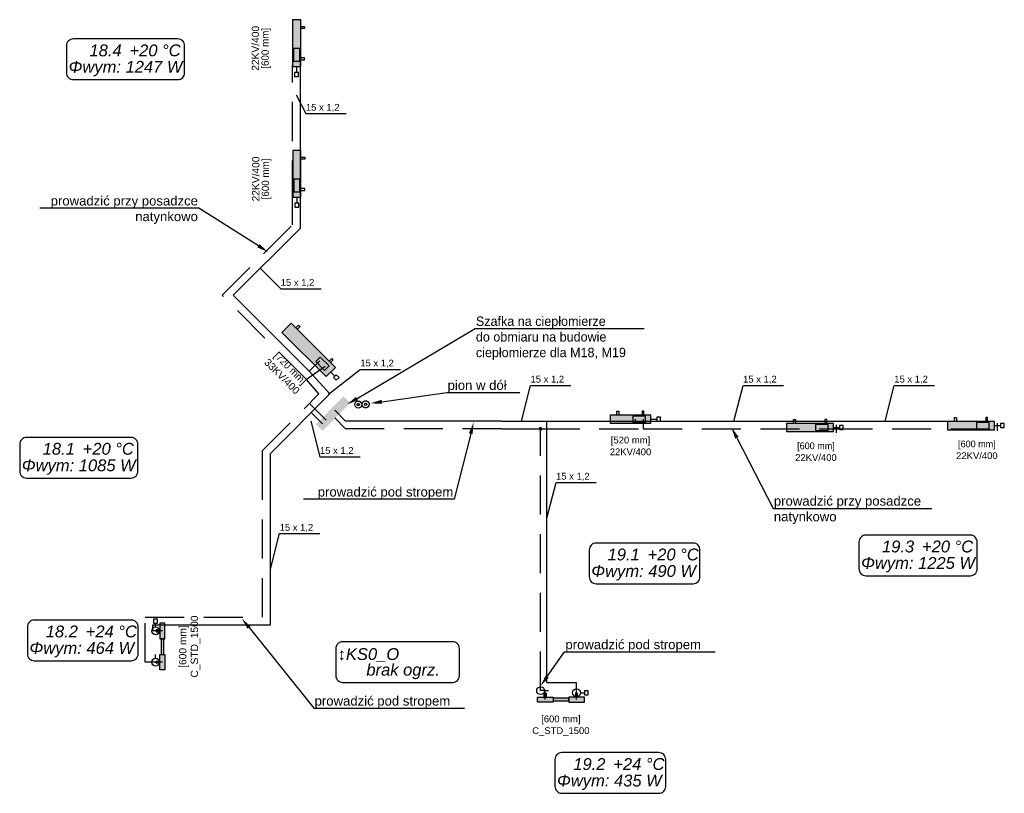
# Model space of a CAD drawing. Header units: millimetres. Extents: x -249726 to -161872, y -110547 to 19223.
# Tile 17 of 19: x -230681 to -218098, y -12257 to -2368. Entities that reach past the tile are written whole.
import ezdxf
from ezdxf import colors
from ezdxf.entities.mleader import LeaderData, LeaderLine
from ezdxf.lldxf.tags import DXFTag
from ezdxf.math import Vec2, Vec3

# ---------------------------------------------------------------- set-up
doc = ezdxf.new("R2010")
doc.units = ezdxf.units.MM
doc.header["$LTSCALE"] = 1000
doc.linetypes.add('DASHED', pattern=[0.75, 0.5, -0.25])
for name, color, linetype in [('I_IZC_urzadzenia', 112, 'Continuous'), ('OWIK_ICO_opisy', 7, 'Continuous'), ('OWIK_ICO_urzadzenia', 92, 'Continuous')]:
    doc.layers.add(name, color=color, linetype=linetype)
doc.layers.add('OWIK_ICO_powrot', color=140, linetype='DASHED', lineweight=30)
doc.layers.add('OWIK_ICO_zasilanie', color=20, linetype='Continuous', lineweight=30)
tags = doc.linetypes.add('SOLID', pattern=[10, 10, 0]).pattern_tags.tags
tags[6:7] = [DXFTag(74, 4), DXFTag(75, 0), DXFTag(340, '0'), DXFTag(46, 0.0), DXFTag(50, 0.0), DXFTag(44, 0.0), DXFTag(45, 0.0)]
tags[4:5] = [DXFTag(74, 4), DXFTag(75, 0), DXFTag(340, '0'), DXFTag(46, 0.0), DXFTag(50, 0.0), DXFTag(44, 0.0), DXFTag(45, 0.0)]

msp = doc.modelspace()

# ---------------------------------------------------------------- hatches: boundary and pattern name
at = {"layer": 'I_IZC_urzadzenia', "ltscale": 14, "transparency": 33554687}
h = msp.add_hatch(color=256, dxfattribs=at)
h.dxf.hatch_style = 1
h.paths.add_polyline_path([(-226894, -7540), (-226808, -7624), (-226459, -7266), (-226545, -7182)])
at = {"layer": 'OWIK_ICO_powrot'}
h = msp.add_hatch(color=256, dxfattribs=at)
edge = h.paths.add_edge_path()
edge.add_arc((-224024, -7598), 24, 0, 360)
at = {"layer": 'OWIK_ICO_urzadzenia', "linetype": 'Continuous', "ltscale": 10}
for points in [[(-226647, -6813), (-227213, -6247), (-227330, -6365), (-226765, -6931)], [(-222615, -7422), (-223135, -7422), (-223135, -7527), (-222615, -7527)], [(-228888, -10081), (-228888, -10281), (-228824, -10281), (-228824, -10081)], [(-228872, -10281), (-228872, -10481), (-228840, -10481), (-228840, -10281)], [(-228888, -10681), (-228888, -10481), (-228824, -10481), (-228824, -10681)], [(-224065, -11027), (-223865, -11027), (-223865, -11091), (-224065, -11091)], [(-223665, -11043), (-223865, -11043), (-223865, -11075), (-223665, -11075)], [(-223465, -11027), (-223665, -11027), (-223665, -11091), (-223465, -11091)]]:
    msp.add_hatch(color=8, dxfattribs=at).paths.add_polyline_path(points)

# ---------------------------------------------------------------- linework, layer by layer
at = {"layer": 'OWIK_ICO_opisy', "linetype": 'Continuous', "ltscale": 10}
for p, q in [((-227147, -3328), (-227023, -3569)), ((-227023, -3569), (-226508, -3569)), ((-227608, -5545), (-227345, -5808)), ((-227345, -5808), (-226830, -5808)), ((-226734, -7154), (-226328, -6838)), ((-226328, -6838), (-225813, -6838)), ((-224270, -7498), (-224153, -7044)), ((-224153, -7044), (-223638, -7044)), ((-221554, -7498), (-221436, -7044)), ((-221436, -7044), (-220921, -7044)), ((-219621, -7498), (-219504, -7044)), ((-219504, -7044), (-218989, -7044)), ((-226960, -7498), (-226844, -7955)), ((-226844, -7955), (-226329, -7955)), ((-223944, -8738), (-223827, -8285)), ((-223827, -8285), (-223312, -8285)), ((-227477, -9392), (-227359, -8938)), ((-227359, -8938), (-226844, -8938))]:
    msp.add_line(p, q, dxfattribs=at)
at = {"layer": 'OWIK_ICO_opisy', "linetype": 'SOLID', "ltscale": 10}
for points in [[(-229996, -3134), (-228659, -3134, 0.414214), (-228573, -3047), (-228573, -2701, 0.414214), (-228659, -2614), (-229996, -2614, 0.414214), (-230083, -2701), (-230083, -3047, 0.414214), (-229996, -3134)], [(-230594, -8227), (-229258, -8227, 0.414214), (-229171, -8141), (-229171, -7794, 0.414214), (-229258, -7707), (-230594, -7707, 0.414214), (-230681, -7794), (-230681, -8141, 0.414214), (-230594, -8227)], [(-223315, -9578), (-222073, -9578, 0.414214), (-221987, -9492), (-221987, -9145, 0.414214), (-222073, -9058), (-223315, -9058, 0.414214), (-223402, -9145), (-223402, -9492, 0.414214), (-223315, -9578)], [(-219868, -9476), (-218532, -9476, 0.414214), (-218445, -9389), (-218445, -9042, 0.414214), (-218532, -8956), (-219868, -8956, 0.414214), (-219955, -9042), (-219955, -9389, 0.414214), (-219868, -9476)], [(-230496, -10562), (-229254, -10562, 0.414214), (-229167, -10476), (-229167, -10129, 0.414214), (-229254, -10042), (-230496, -10042, 0.414214), (-230582, -10129), (-230582, -10476, 0.414214), (-230496, -10562)], [(-226554, -10840), (-225147, -10840, 0.414214), (-225061, -10754), (-225061, -10407, 0.414214), (-225147, -10320), (-226554, -10320, 0.414214), (-226641, -10407), (-226641, -10754, 0.414214), (-226554, -10840)], [(-223753, -12257), (-222512, -12257, 0.414214), (-222425, -12171), (-222425, -11824, 0.414214), (-222512, -11737), (-223753, -11737, 0.414214), (-223840, -11824), (-223840, -12171, 0.414214), (-223753, -12257)]]:
    msp.add_lwpolyline(points, format="xyb", dxfattribs=at)
at = {"layer": 'OWIK_ICO_powrot'}
for p, q in [((-227194, -4669), (-227194, -2949)), ((-227194, -4990), (-227194, -4669)), ((-228094, -5890), (-227194, -4990)), ((-227016, -6969), (-228094, -5890)), ((-226777, -6801), (-227016, -6969)), ((-226856, -7152), (-227016, -6969)), ((-227577, -7873), (-226856, -7152)), ((-222715, -7475), (-222715, -7598)), ((-220245, -7548), (-220245, -7649)), ((-218188, -7524), (-218188, -7625)), ((-224522, -7598), (-224024, -7598)), ((-224024, -7598), (-222715, -7598)), ((-224024, -10945), (-224024, -7598)), ((-222715, -7598), (-220282, -7598)), ((-220282, -7598), (-218248, -7598)), ((-227577, -8165), (-227577, -7873)), ((-227577, -10005), (-227577, -8165)), ((-229079, -10581), (-229079, -10005)), ((-229079, -10005), (-227577, -10005)), ((-228856, -10581), (-229079, -10581)), ((-223965, -10945), (-224024, -10945)), ((-223965, -11059), (-223965, -10945))]:
    msp.add_line(p, q, dxfattribs=at)
for points in [[(-226978, -7273), (-226764, -7487)], [(-224522, -7598), (-226517, -7598), (-226655, -7459)]]:
    msp.add_lwpolyline(points, dxfattribs=at)
msp.add_circle((-226354, -7288), 14, dxfattribs=at)
at = {"layer": 'OWIK_ICO_powrot', "color": 251}
msp.add_circle((-226260, -7285), 45, dxfattribs=at)
at = {"layer": 'OWIK_ICO_urzadzenia', "linetype": 'Continuous', "ltscale": 10}
for p, q in [((-227090, -2368), (-227195, -2368)), ((-227195, -2368), (-227195, -2968)), ((-227090, -2968), (-227090, -2368)), ((-227090, -2455), (-227040, -2455)), ((-227040, -2480), (-227090, -2480)), ((-227040, -2455), (-227040, -2480)), ((-227182, -2738), (-227182, -2898)), ((-227102, -2738), (-227182, -2738)), ((-227102, -2898), (-227102, -2738)), ((-227040, -2855), (-227090, -2855)), ((-227090, -2880), (-227040, -2880)), ((-227040, -2880), (-227040, -2855)), ((-227195, -2968), (-227090, -2968)), ((-227182, -2898), (-227102, -2898)), ((-227142, -2968), (-227142, -3043)), ((-227102, -2898), (-227102, -2898)), ((-227090, -2968), (-227090, -2968)), ((-227117, -3043), (-227167, -3043)), ((-227167, -3043), (-227167, -3093)), ((-227167, -3093), (-227117, -3093)), ((-227117, -3093), (-227117, -3043)), ((-227087, -4038), (-227192, -4038)), ((-227192, -4038), (-227192, -4638)), ((-227087, -4638), (-227087, -4038)), ((-227087, -4126), (-227037, -4126)), ((-227037, -4151), (-227087, -4151)), ((-227037, -4126), (-227037, -4151)), ((-227179, -4408), (-227179, -4568)), ((-227099, -4408), (-227179, -4408)), ((-227099, -4568), (-227099, -4408)), ((-227037, -4526), (-227087, -4526)), ((-227037, -4551), (-227037, -4526)), ((-227192, -4638), (-227087, -4638)), ((-227179, -4568), (-227099, -4568)), ((-227139, -4638), (-227139, -4713)), ((-227099, -4568), (-227099, -4568)), ((-227087, -4551), (-227037, -4551)), ((-227087, -4638), (-227087, -4638)), ((-227114, -4713), (-227164, -4713)), ((-227164, -4713), (-227164, -4763)), ((-227164, -4763), (-227114, -4763)), ((-227114, -4763), (-227114, -4713)), ((-227213, -6247), (-227330, -6365)), ((-226647, -6813), (-227213, -6247)), ((-227151, -6309), (-227116, -6274)), ((-227116, -6274), (-227098, -6292)), ((-227330, -6365), (-226765, -6931)), ((-227098, -6292), (-227133, -6327)), ((-226840, -6681), (-226897, -6737)), ((-226897, -6737), (-226784, -6851)), ((-226727, -6794), (-226840, -6681)), ((-226784, -6851), (-226727, -6794)), ((-226691, -6698), (-226727, -6734)), ((-226727, -6794), (-226727, -6794)), ((-226709, -6751), (-226674, -6716)), ((-226674, -6716), (-226691, -6698)), ((-226765, -6931), (-226647, -6813)), ((-226706, -6872), (-226653, -6925)), ((-226635, -6907), (-226670, -6943)), ((-226647, -6813), (-226647, -6813)), ((-226600, -6943), (-226635, -6907)), ((-226670, -6943), (-226635, -6978)), ((-226635, -6978), (-226600, -6943)), ((-222615, -7422), (-223135, -7422)), ((-223135, -7422), (-223135, -7527)), ((-223048, -7422), (-223048, -7372)), ((-223048, -7372), (-223023, -7372)), ((-223023, -7372), (-223023, -7422)), ((-222703, -7372), (-222728, -7372)), ((-222728, -7372), (-222728, -7422)), ((-222703, -7422), (-222703, -7372)), ((-222615, -7527), (-222615, -7422)), ((-222615, -7422), (-222615, -7422)), ((-223135, -7527), (-222615, -7527)), ((-222685, -7435), (-222845, -7435)), ((-222845, -7435), (-222845, -7515)), ((-222845, -7515), (-222685, -7515)), ((-222685, -7515), (-222685, -7435)), ((-222685, -7435), (-222685, -7435)), ((-222615, -7475), (-222540, -7475)), ((-222490, -7450), (-222540, -7450)), ((-222540, -7450), (-222540, -7500)), ((-222540, -7500), (-222490, -7500)), ((-222490, -7500), (-222490, -7450)), ((-220281, -7528), (-220881, -7528)), ((-220881, -7528), (-220881, -7633)), ((-220793, -7528), (-220793, -7478)), ((-220793, -7478), (-220768, -7478)), ((-220768, -7478), (-220768, -7528)), ((-220351, -7541), (-220511, -7541)), ((-220511, -7541), (-220511, -7621)), ((-220368, -7478), (-220393, -7478)), ((-220393, -7478), (-220393, -7528)), ((-220368, -7528), (-220368, -7478)), ((-220351, -7621), (-220351, -7541)), ((-220351, -7541), (-220351, -7541)), ((-220281, -7633), (-220281, -7528)), ((-220281, -7528), (-220281, -7528)), ((-218223, -7504), (-218823, -7504)), ((-218823, -7504), (-218823, -7609)), ((-218736, -7504), (-218736, -7454)), ((-218736, -7454), (-218711, -7454)), ((-218711, -7454), (-218711, -7504)), ((-218293, -7517), (-218453, -7517)), ((-218453, -7517), (-218453, -7597)), ((-218311, -7454), (-218336, -7454)), ((-218336, -7454), (-218336, -7504)), ((-218311, -7504), (-218311, -7454)), ((-218293, -7597), (-218293, -7517)), ((-218293, -7517), (-218293, -7517)), ((-218223, -7609), (-218223, -7504)), ((-218223, -7504), (-218223, -7504)), ((-218098, -7532), (-218148, -7532)), ((-218148, -7532), (-218148, -7582)), ((-218098, -7582), (-218098, -7532)), ((-220881, -7633), (-220281, -7633)), ((-220511, -7621), (-220351, -7621)), ((-220281, -7581), (-220206, -7581)), ((-220156, -7556), (-220206, -7556)), ((-220206, -7556), (-220206, -7606)), ((-220206, -7606), (-220156, -7606)), ((-220156, -7606), (-220156, -7556)), ((-218823, -7609), (-218223, -7609)), ((-218453, -7597), (-218293, -7597)), ((-218223, -7557), (-218148, -7557)), ((-218148, -7582), (-218098, -7582)), ((-228888, -10168), (-228938, -10168)), ((-228938, -10168), (-228938, -10193)), ((-228888, -10081), (-228888, -10281)), ((-228824, -10081), (-228888, -10081)), ((-228888, -10081), (-228888, -10081)), ((-228824, -10281), (-228824, -10081)), ((-228938, -10193), (-228888, -10193)), ((-228888, -10281), (-228824, -10281)), ((-228872, -10281), (-228872, -10481)), ((-228840, -10281), (-228872, -10281)), ((-228872, -10281), (-228872, -10281)), ((-228840, -10481), (-228840, -10281)), ((-228938, -10593), (-228938, -10568)), ((-228938, -10568), (-228888, -10568)), ((-228888, -10681), (-228888, -10481)), ((-228888, -10481), (-228824, -10481)), ((-228872, -10481), (-228840, -10481)), ((-228824, -10481), (-228824, -10681)), ((-228888, -10593), (-228938, -10593)), ((-228824, -10681), (-228888, -10681)), ((-228888, -10681), (-228888, -10681)), ((-224065, -11027), (-223865, -11027)), ((-224065, -11091), (-224065, -11027)), ((-224065, -11027), (-224065, -11027)), ((-223978, -11027), (-223978, -10977)), ((-223978, -10977), (-223953, -10977)), ((-223953, -10977), (-223953, -11027)), ((-223865, -11027), (-223865, -11091)), ((-223665, -11043), (-223865, -11043)), ((-223865, -11043), (-223865, -11075)), ((-223465, -11027), (-223665, -11027)), ((-223665, -11027), (-223665, -11091)), ((-223665, -11075), (-223665, -11043)), ((-223665, -11043), (-223665, -11043)), ((-223553, -10977), (-223578, -10977)), ((-223578, -10977), (-223578, -11027)), ((-223553, -11027), (-223553, -10977)), ((-223465, -11091), (-223465, -11027)), ((-223465, -11027), (-223465, -11027)), ((-223865, -11091), (-224065, -11091)), ((-223865, -11075), (-223665, -11075)), ((-223665, -11091), (-223465, -11091))]:
    msp.add_line(p, q, dxfattribs=at)
at = {"layer": 'OWIK_ICO_urzadzenia', "color": 1, "linetype": 'Continuous', "ltscale": 10}
for p, q in [((-228919, -10031), (-228969, -10031)), ((-228969, -10031), (-228969, -10081)), ((-228919, -10081), (-228919, -10031)), ((-228969, -10081), (-228919, -10081)), ((-228944, -10131), (-228944, -10081)), ((-223415, -10947), (-223465, -10947)), ((-223465, -10947), (-223465, -10997)), ((-223415, -10997), (-223415, -10947)), ((-223515, -10972), (-223465, -10972)), ((-223465, -10997), (-223415, -10997))]:
    msp.add_line(p, q, dxfattribs=at)
at = {"layer": 'OWIK_ICO_urzadzenia', "color": 5, "linetype": 'Continuous', "ltscale": 10}
for p, q in [((-228944, -10531), (-228944, -10481)), ((-223974, -10945), (-223924, -10945))]:
    msp.add_line(p, q, dxfattribs=at)
at = {"layer": 'OWIK_ICO_urzadzenia', "color": 1, "linetype": 'Continuous', "ltscale": 10}
for centre in [(-228944, -10181), (-223565, -10972)]:
    msp.add_ellipse(centre, major_axis=(50, 0), ratio=1, dxfattribs=at)
at = {"layer": 'OWIK_ICO_urzadzenia', "color": 5, "linetype": 'Continuous', "ltscale": 10}
for centre in [(-228944, -10581), (-224024, -10945)]:
    msp.add_ellipse(centre, major_axis=(50, 0), ratio=1, dxfattribs=at)
at = {"layer": 'OWIK_ICO_urzadzenia', "color": 8, "linetype": 'Continuous', "ltscale": 10}
for points in [[(-227090, -2368), (-227195, -2968), (-227195, -2368)], [(-227090, -2968), (-227195, -2968), (-227090, -2368)], [(-227087, -4038), (-227192, -4638), (-227192, -4038)], [(-227087, -4638), (-227192, -4638), (-227087, -4038)], [(-220281, -7528), (-220281, -7633), (-220881, -7528)], [(-220881, -7528), (-220281, -7633), (-220881, -7633)], [(-218223, -7504), (-218223, -7609), (-218823, -7504)], [(-218823, -7504), (-218223, -7609), (-218823, -7609)]]:
    msp.add_solid(points, dxfattribs=at)
at = {"layer": 'OWIK_ICO_zasilanie', "ltscale": 10}
for p, q in [((-227094, -4569), (-227094, -2849)), ((-227094, -5031), (-227094, -4569)), ((-227953, -5890), (-227094, -5031)), ((-226980, -6863), (-227953, -5890)), ((-226847, -6730), (-226980, -6863)), ((-226716, -7152), (-226980, -6863)), ((-227477, -7913), (-226716, -7152)), ((-224522, -7498), (-223944, -7498)), ((-223944, -7498), (-222815, -7498)), ((-223944, -10845), (-223944, -7498)), ((-222815, -7475), (-222815, -7498)), ((-222815, -7498), (-220382, -7498)), ((-220382, -7498), (-218348, -7498)), ((-227477, -8265), (-227477, -7913)), ((-227477, -10105), (-227477, -8265)), ((-228979, -10181), (-228979, -10105)), ((-228979, -10105), (-227477, -10105)), ((-228856, -10181), (-228979, -10181)), ((-223565, -10845), (-223944, -10845)), ((-223565, -11059), (-223565, -10845))]:
    msp.add_line(p, q, dxfattribs=at)
at = {"layer": 'OWIK_ICO_zasilanie'}
for points in [[(-226957, -7390), (-226813, -7535)], [(-224522, -7498), (-226517, -7498), (-226655, -7359)]]:
    msp.add_lwpolyline(points, dxfattribs=at)
at = {"layer": 'OWIK_ICO_zasilanie', "color": 251}
msp.add_circle((-226354, -7288), 45, dxfattribs=at)
at = {"layer": 'OWIK_ICO_zasilanie'}
msp.add_circle((-226260, -7285), 14, dxfattribs=at)

# ---------------------------------------------------------------- texts
at = {"layer": 'OWIK_ICO_opisy', "linetype": 'SOLID', "ltscale": 10, "char_height": 93.6}
for s, insert, attachment_point, rotation in [('\\fArial|b0|i0;22KV/400', (-227620, -2734), 8, 90), ('{[600 mm]}', (-227470, -2734), 8, 90), ('\\fArial|b0|i0;22KV/400', (-227616, -4404), 8, 90), ('{[600 mm]}', (-227466, -4404), 8, 90), ('{[720 mm]}', (-227189, -6789), 2, 315), ('\\fArial|b0|i0;33KV/400', (-227295, -6895), 2, 315), ('\\fArial|b0|i0;C_STD_1500', (-228495, -10381), 2, 90), ('\\fArial|b0|i0;[600 mm]', (-228645, -10381), 2, 90)]:
    msp.add_mtext(s, dxfattribs=dict(at, insert=insert, attachment_point=attachment_point, rotation=rotation))
at = {"layer": 'OWIK_ICO_opisy', "linetype": 'SOLID', "ltscale": 10}
for s, insert, char_height, attachment_point in [('\\fArial|b0|i1;18.4', (-229378, -2838), 151.2, 9), ('\\fArial|b0|i1;+20 °C', (-229278, -2838), 151.2, 7), ('\\fArial|b0|i1;Φwym: 1247 W', (-229328, -2895), 151.2, 2), ('\\fArial|b0|i1;18.1', (-229976, -7931), 151.2, 9), ('\\fArial|b0|i1;+20 °C', (-229876, -7931), 151.2, 7), ('\\fArial|b0|i0;[520 mm]', (-222875, -7699), 86.4, 2), ('{[600 mm]}', (-220505, -7772), 86.4, 2), ('{[600 mm]}', (-218448, -7748), 86.4, 2), ('\\fArial|b0|i0;22KV/400', (-222875, -7849), 86.4, 2), ('\\fArial|b0|i0;22KV/400', (-220505, -7922), 86.4, 2), ('\\fArial|b0|i0;22KV/400', (-218448, -7898), 86.4, 2), ('\\fArial|b0|i1;Φwym: 1085 W', (-229926, -7989), 151.2, 2), ('\\fArial|b0|i1;19.3', (-219250, -9180), 151.2, 9), ('\\fArial|b0|i1;+20 °C', (-219150, -9180), 151.2, 7), ('\\fArial|b0|i1;19.1', (-222757, -9282), 151.2, 9), ('\\fArial|b0|i1;+20 °C', (-222657, -9282), 151.2, 7), ('\\fArial|b0|i1;Φwym: 1225 W', (-219200, -9237), 151.2, 2), ('\\fArial|b0|i1;Φwym: 490 W', (-222707, -9340), 151.2, 2), ('\\fArial|b0|i1;18.2', (-229937, -10266), 151.2, 9), ('\\fArial|b0|i1;+24 °C', (-229837, -10266), 151.2, 7), ('\\fArial|b0|i1;Φwym: 464 W', (-229887, -10324), 151.2, 2), ('\\fArial|b0|i1;↕KS0_O', (-225831, -10580), 151.2, 9), ('{\\fArial|b0|i1|c1|p0;brak ogrz.}', (-225781, -10602), 151.2, 2), ('\\fArial|b0|i0;[600 mm]', (-223765, -11263), 86.4, 2), ('\\fArial|b0|i0;C_STD_1500', (-223765, -11413), 86.4, 2), ('\\fArial|b0|i1;19.2', (-223195, -11961), 151.2, 9), ('\\fArial|b0|i1;+24 °C', (-223095, -11961), 151.2, 7), ('\\fArial|b0|i1;Φwym: 435 W', (-223145, -12019), 151.2, 2)]:
    msp.add_mtext(s, dxfattribs=dict(at, insert=insert, char_height=char_height, attachment_point=attachment_point))
at = {"layer": 'OWIK_ICO_opisy', "linetype": 'Continuous', "ltscale": 10, "char_height": 86.4, "attachment_point": 7}
for insert in [(-227023, -3547), (-227345, -5786), (-226328, -6816), (-224153, -7022), (-221436, -7022), (-219504, -7022), (-226844, -7934), (-223827, -8263), (-227359, -8917)]:
    msp.add_mtext('\\fArial|b0|i0;15 x 1,2', dxfattribs=dict(at, insert=insert))

# ---------------------------------------------------------------- leaders
at = {"layer": 'OWIK_ICO_opisy', "ltscale": 100}
ml = msp.add_multileader_mtext('Standard', dxfattribs=at)
ml.set_content('{\\fArial|b0|i0|c0|p34;prowadzić przy posadzce\\Pnatynkowo}', color=256)
ml.set_leader_properties()
ml.build(insert=Vec2(0, 0))
ml.multileader.update_dxf_attribs({"text_left_attachment_type": 6, "text_right_attachment_type": 6, "text_top_attachment_type": 0, "text_bottom_attachment_type": 0, "arrow_head_size": 150})
ctx = ml.context
ctx.base_point, ctx.char_height, ctx.arrow_head_size, ctx.plane_origin = Vec3(-230269, -4778), 120, 150, Vec3(-223128, -6800)
ctx.left_attachment, ctx.right_attachment, ctx.text_align_type = 6, 6, 2
notes = []
notes.append((ctx, [(0, (1, 1, 0), (-228393, -4778), (-1, 0), 8, [(0, [(-227504, -5338)], 256, [])])]))
ctx.mtext.insert, ctx.mtext.alignment, ctx.mtext.flow_direction = Vec3(-228403, -4623), 3, 5
ml = msp.add_multileader_mtext('Standard', dxfattribs=at)
ml.set_content('Szafka na ciepłomierze\\Pdo obmiaru na budowie\\Pciepłomierze dla M18, M19', color=256)
ml.set_leader_properties()
ml.build(insert=Vec2(0, 0))
ml.multileader.update_dxf_attribs({"text_left_attachment_type": 6, "text_right_attachment_type": 6, "text_top_attachment_type": 0, "text_bottom_attachment_type": 0, "arrow_head_size": 150})
ctx = ml.context
ctx.base_point, ctx.char_height, ctx.arrow_head_size, ctx.plane_origin = Vec3(-224853, -6315), 120, 150, Vec3(-221246, -10382, 50)
ctx.left_attachment, ctx.right_attachment = 6, 6
notes.append((ctx, [(0, (1, 1, 0), (-224861, -6315), (1, 0), 8, [(0, [(-226499, -7287, 50)], 256, [])])]))
ctx.mtext.insert, ctx.mtext.flow_direction = Vec3(-224851, -6162), 5
ml = msp.add_multileader_mtext('Standard', dxfattribs=at)
ml.set_content('{\\fArial|b0|i0|c0|p34;pion w dół}', color=256)
ml.set_leader_properties()
ml.build(insert=Vec2(0, 0))
ml.multileader.update_dxf_attribs({"text_left_attachment_type": 6, "text_right_attachment_type": 6, "text_top_attachment_type": 0, "text_bottom_attachment_type": 0, "arrow_head_size": 150})
ctx = ml.context
ctx.base_point, ctx.char_height, ctx.arrow_head_size, ctx.plane_origin = Vec3(-225215, -7133), 120, 150, Vec3(-223760, -11575)
ctx.left_attachment, ctx.right_attachment = 6, 6
notes.append((ctx, [(0, (1, 1, 0), (-225223, -7133), (1, 0), 8, [(0, [(-226202, -7273)], 256, [])])]))
ctx.mtext.insert, ctx.mtext.flow_direction = Vec3(-225213, -6980), 5
ml = msp.add_multileader_mtext('Standard', dxfattribs=at)
ml.set_content('{\\fArial|b0|i0|c0|p34;prowadzić pod stropem}', color=256)
ml.set_leader_properties()
ml.build(insert=Vec2(0, 0))
ml.multileader.update_dxf_attribs({"text_left_attachment_type": 6, "text_right_attachment_type": 6, "text_top_attachment_type": 0, "text_bottom_attachment_type": 0, "arrow_head_size": 150})
ctx = ml.context
ctx.base_point, ctx.char_height, ctx.arrow_head_size, ctx.plane_origin = Vec3(-226852, -8497), 120, 150, Vec3(-219719, -10804)
ctx.left_attachment, ctx.right_attachment, ctx.text_align_type = 6, 6, 2
notes.append((ctx, [(0, (1, 1, 0), (-225129, -8497), (-1, 0), 8, [(0, [(-224880, -7515)], 256, [])])]))
ctx.mtext.insert, ctx.mtext.alignment, ctx.mtext.flow_direction = Vec3(-225139, -8344), 3, 5
ml = msp.add_multileader_mtext('Standard', dxfattribs=at)
ml.set_content('{\\fArial|b0|i0|c0|p34;prowadzić przy posadzce\\Pnatynkowo}', color=256)
ml.set_leader_properties()
ml.build(insert=Vec2(0, 0))
ml.multileader.update_dxf_attribs({"text_left_attachment_type": 6, "text_right_attachment_type": 6, "text_top_attachment_type": 0, "text_bottom_attachment_type": 0, "arrow_head_size": 150})
ctx = ml.context
ctx.base_point, ctx.char_height, ctx.arrow_head_size, ctx.plane_origin = Vec3(-221045, -8615), 120, 150, Vec3(-213905, -10638)
ctx.left_attachment, ctx.right_attachment = 6, 6
notes.append((ctx, [(0, (1, 1, 0), (-221053, -8615), (1, 0), 8, [(0, [(-221585, -7578)], 256, [])])]))
ctx.mtext.insert, ctx.mtext.flow_direction = Vec3(-221043, -8460), 5
ml = msp.add_multileader_mtext('Standard', dxfattribs=at)
ml.set_content('{\\fArial|b0|i0|c0|p34;prowadzić pod stropem}', color=256)
ml.set_leader_properties()
ml.build(insert=Vec2(0, 0))
ml.multileader.update_dxf_attribs({"text_left_attachment_type": 6, "text_right_attachment_type": 6, "text_top_attachment_type": 0, "text_bottom_attachment_type": 0, "arrow_head_size": 150})
ctx = ml.context
ctx.base_point, ctx.char_height, ctx.arrow_head_size, ctx.plane_origin = Vec3(-226914, -11170), 120, 150, Vec3(-219781, -13477)
ctx.left_attachment, ctx.right_attachment = 6, 6
notes.append((ctx, [(0, (1, 1, 0), (-226922, -11170), (1, 0), 8, [(0, [(-227844, -10022)], 256, [])])]))
ctx.mtext.insert, ctx.mtext.flow_direction = Vec3(-226912, -11016), 5
ml = msp.add_multileader_mtext('Standard', dxfattribs=at)
ml.set_content('{\\fArial|b0|i0|c0|p34;prowadzić pod stropem}', color=256)
ml.set_leader_properties()
ml.build(insert=Vec2(0, 0))
ml.multileader.update_dxf_attribs({"text_left_attachment_type": 6, "text_right_attachment_type": 6, "text_top_attachment_type": 0, "text_bottom_attachment_type": 0, "arrow_head_size": 150})
ctx = ml.context
ctx.base_point, ctx.char_height, ctx.arrow_head_size, ctx.plane_origin = Vec3(-223709, -10449), 120, 150, Vec3(-216243, -12503)
ctx.left_attachment, ctx.right_attachment = 6, 6
notes.append((ctx, [(0, (1, 1, 0), (-223717, -10449), (1, 0), 8, [(0, [(-224026, -10888)], 256, [])])]))
ctx.mtext.insert, ctx.mtext.flow_direction = Vec3(-223707, -10295), 5
for ctx, leaders in notes:
    for number, flags, end, landing, length, lines in leaders:
        leader = LeaderData()
        leader.index, (leader.has_last_leader_line, leader.has_dogleg_vector, leader.attachment_direction) = number, flags
        leader.last_leader_point, leader.dogleg_vector, leader.dogleg_length = Vec3(end), Vec3(landing), length
        for number, points, colour, breaks in lines:
            line = LeaderLine()
            line.index, line.vertices, line.color, line.breaks = number, Vec3.list(points), colors.encode_raw_color(colour), breaks
            leader.lines.append(line)
        ctx.leaders.append(leader)

doc.saveas('drawing.dxf')
